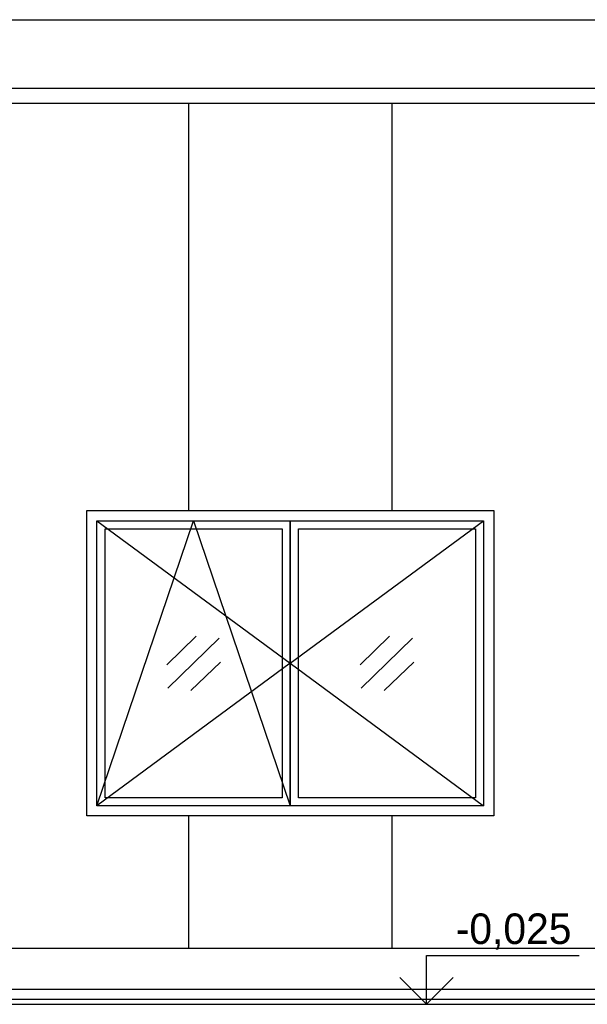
# Model space of a CAD drawing. Header units: millimetres. Extents: x 161070 to 520640, y 9197 to 248394.
# Tile 8 of 137: x 188568 to 191357, y 25352 to 30189. Entities that reach past the tile are written whole.
import ezdxf
from ezdxf.enums import TextEntityAlignment as Align

# ---------------------------------------------------------------- set-up
doc = ezdxf.new("R2010")
doc.units = ezdxf.units.MM
doc.header["$LTSCALE"] = 10
doc.styles.add('laplan N', font='txt')

msp = doc.modelspace()

# ---------------------------------------------------------------- linework, layer by layer
for p, q in [((187447.2, 30188.7), (205997.2, 30188.7)), ((187397.2, 29853), (206147.2, 29853)), ((187397.2, 29778), (206147.2, 29778)), ((189397.2, 29778), (189397.2, 27777.4)), ((190397.2, 29778), (190397.2, 27777.4)), ((188897.2, 27777.4), (190897.2, 27777.4)), ((188897.2, 26277.4), (188897.2, 27777.4)), ((190897.2, 27777.4), (190897.2, 26277.4)), ((188947.2, 27727.4), (189897.2, 27727.4)), ((188947.2, 26327.4), (188947.2, 27727.4)), ((188947.2, 27727.4), (189897.2, 27027.4)), ((188947.2, 26327.4), (189422.2, 27727.4)), ((189422.2, 27727.4), (189897.2, 26327.4)), ((189897.2, 27727.4), (190847.2, 27727.4)), ((189897.2, 26327.4), (189897.2, 27727.4)), ((189897.2, 27727.4), (189897.2, 26327.4)), ((189897.2, 27027.4), (190847.2, 27727.4)), ((190847.2, 27727.4), (190847.2, 26327.4)), ((188987.2, 27687.4), (189857.2, 27687.4)), ((188987.2, 26367.4), (188987.2, 27687.4)), ((189857.2, 27687.4), (189857.2, 26367.4)), ((189937.2, 27687.4), (190807.2, 27687.4)), ((189937.2, 26367.4), (189937.2, 27687.4)), ((190807.2, 27687.4), (190807.2, 26367.4)), ((189290.4, 27019.8), (189434.4, 27160.6)), ((189295.6, 26904.8), (189548.7, 27150.1)), ((190240.4, 27019.8), (190384.4, 27160.6)), ((190245.6, 26904.8), (190498.7, 27150.1)), ((189897.2, 27027.4), (188947.2, 26327.4)), ((189408.9, 26893.8), (189554, 27033.5)), ((189897.2, 27027.4), (190847.2, 26327.4)), ((190358.9, 26893.8), (190504, 27033.5)), ((189857.2, 26367.4), (188987.2, 26367.4)), ((190807.2, 26367.4), (189937.2, 26367.4)), ((189897.2, 26327.4), (188947.2, 26327.4)), ((190847.2, 26327.4), (189897.2, 26327.4)), ((190897.2, 26277.4), (188897.2, 26277.4)), ((189397.2, 26277.4), (189397.2, 25627.4)), ((190397.2, 26277.4), (190397.2, 25627.4)), ((187672.2, 25627.4), (205822.2, 25627.4)), ((187397.2, 25427.4), (206697.2, 25427.4)), ((187397.2, 25377.4), (214520, 25377.4))]:
    msp.add_line(p, q)
at = {"color": 253}
for p, q in [((190566.7, 25352.4), (190566.7, 25592.4)), ((190566.7, 25592.4), (190566.7, 25592.4)), ((190566.7, 25592.4), (191316.7, 25592.4)), ((190435.5, 25483.7), (190566.7, 25352.4)), ((190566.7, 25352.4), (190698, 25483.7)), ((186647.2, 25352.4), (215270, 25352.4))]:
    msp.add_line(p, q, dxfattribs=at)

# ---------------------------------------------------------------- texts
at = {"color": 253, "style": 'laplan N'}
msp.add_text('-0,025', height=150, dxfattribs=at).set_placement((191279.2, 25798.7), align=Align.TOP_RIGHT)

doc.saveas('drawing.dxf')
